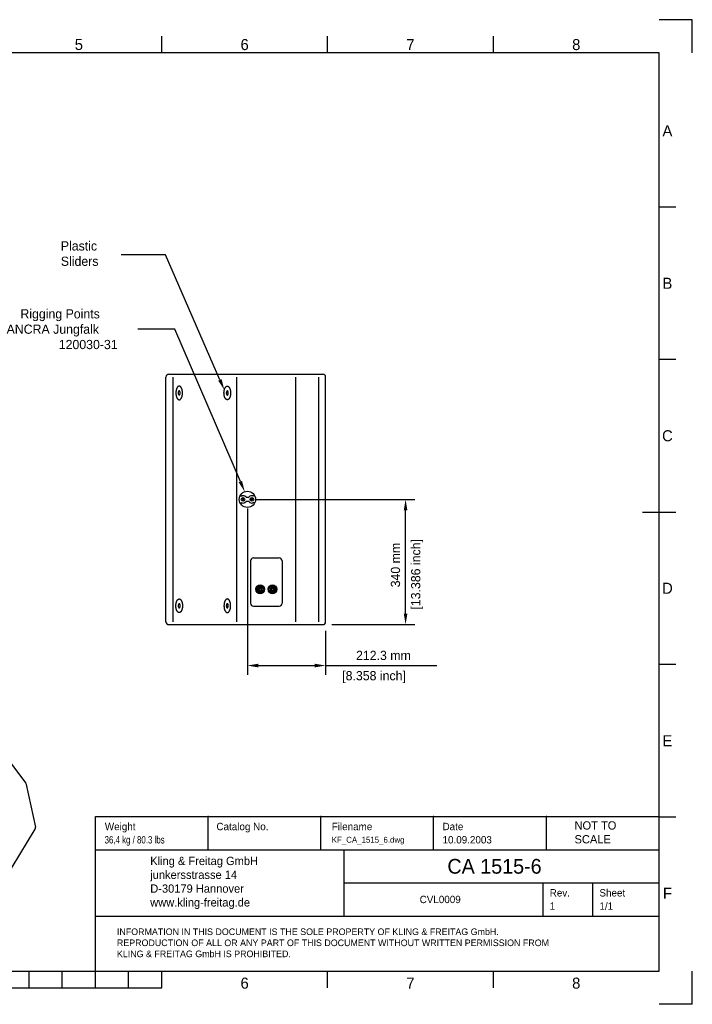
# Model space of a CAD drawing. Extents: x -90 to 3690, y 549 to 3222.
# Tile 2 of 2: x 1864 to 3690, y 549 to 3222. Entities that reach past the tile are written whole.
import ezdxf
from ezdxf.enums import TextEntityAlignment as Align

# ---------------------------------------------------------------- set-up
doc = ezdxf.new("R2010")
doc.units = 0
for name, color, linetype in [('KF_CA_1515_6_DIM', 1, 'CONTINUOUS'), ('KF_CA_1515_6_REAR', 7, 'CONTINUOUS'), ('KF_CA_1515_6_TOP', 7, 'CONTINUOUS'), ('KF_FRAME_025', 7, 'CONTINUOUS'), ('KF_FRAME_050', 6, 'CONTINUOUS'), ('KF_FRAME_070', 5, 'CONTINUOUS'), ('KF_FRAME_200', 8, 'CONTINUOUS')]:
    doc.layers.add(name, color=color, linetype=linetype)

# ---------------------------------------------------------------- blocks, each defined once
blk = doc.blocks.new('KF_CA_1515_6_REAR')
at = {"layer": 'KF_CA_1515_6_REAR'}
for p, q in [((-208.8, 0), (208.8, 0)), ((-216.8, -672), (-216.8, -8)), ((-197.5, -672), (-197.5, -8)), ((-24.4, -672), (-24.4, -8)), ((136, -672), (136, -8)), ((197.9, -672), (197.9, -8)), ((216.8, -672), (216.8, -8)), ((-15.3, -330.5), (-11, -330.5)), ((-9.6, -337.9), (-7.5, -340)), ((-9.6, -342.1), (-7.5, -340)), ((-7.5, -340), (-5.3, -337.9)), ((-7.5, -340), (-5.3, -342.1)), ((6.7, -334.5), (2.4, -334.5)), ((6.7, -345.5), (2.4, -345.5)), ((16.5, -340), (14.4, -337.9)), ((16.5, -340), (14.4, -342.1)), ((18.7, -337.9), (16.5, -340)), ((18.7, -342.1), (16.5, -340)), ((24.4, -330.5), (20.1, -330.5)), ((-15.3, -349.5), (-11, -349.5)), ((24.4, -349.5), (20.1, -349.5)), ((12.8, -507), (12.8, -622)), ((20.8, -499), (90.8, -499)), ((98.8, -507), (98.8, -622)), ((30.1, -581.3), (31.1, -581.3)), ((30.1, -587), (31.1, -587)), ((35.4, -580.5), (35.1, -580.2)), ((35.2, -588.2), (35.5, -587.9)), ((37.3, -582.3), (36.8, -581.8)), ((36.8, -586.5), (37.3, -586)), ((41, -582.2), (41.5, -581.7)), ((41.5, -586.4), (41, -585.9)), ((42.8, -580.4), (43.1, -580)), ((43.2, -588.1), (42.9, -587.8)), ((47.5, -582.2), (48.5, -582.2)), ((47.5, -586), (48.5, -586)), ((63.5, -581.3), (64.5, -581.3)), ((63.5, -587), (64.5, -587)), ((68.8, -580.5), (68.5, -580.2)), ((68.6, -588.2), (68.9, -587.9)), ((70.7, -582.3), (70.2, -581.8)), ((70.2, -586.5), (70.7, -586)), ((74.4, -582.2), (74.9, -581.7)), ((74.9, -586.4), (74.4, -585.9)), ((76.2, -580.4), (76.5, -580)), ((76.6, -588.1), (76.3, -587.8)), ((80.9, -582.2), (81.9, -582.2)), ((80.9, -586), (81.9, -586)), ((20.8, -630), (90.8, -630)), ((-208.8, -680), (208.8, -680))]:
    blk.add_line(p, q, dxfattribs=at)
for points in [[(-180.7, -32.6, 0), (-181.1, -32.7, 0), (-181.6, -32.7, 0), (-182, -32.8, 0), (-182.4, -33, 0), (-182.9, -33.2, 0), (-183.3, -33.4, 0), (-183.7, -33.7, 0), (-184.1, -34, 0), (-184.5, -34.4, 0), (-184.9, -34.8, 0), (-185.3, -35.3, 0), (-185.7, -35.7, 0), (-186, -36.3, 0), (-186.4, -36.8, 0), (-186.7, -37.4, 0), (-187, -38, 0), (-187.4, -38.7, 0), (-187.6, -39.4, 0), (-187.9, -40.1, 0), (-188.2, -40.9, 0), (-188.4, -41.6, 0), (-188.6, -42.4, 0), (-188.8, -43.2, 0), (-189, -44, 0), (-189.2, -44.9, 0), (-189.3, -45.8, 0), (-189.4, -46.6, 0), (-189.5, -47.5, 0), (-189.6, -48.4, 0), (-189.6, -49.3, 0), (-189.7, -50.2, 0), (-189.7, -51.1, 0), (-189.7, -52, 0), (-189.6, -52.9, 0), (-189.6, -53.8, 0), (-189.5, -54.7, 0), (-189.4, -55.6, 0), (-189.3, -56.5, 0), (-189.2, -57.4, 0), (-189, -58.2, 0), (-188.8, -59, 0), (-188.6, -59.9, 0), (-188.4, -60.6, 0), (-188.2, -61.4, 0), (-187.9, -62.1, 0), (-187.6, -62.9, 0), (-187.4, -63.6, 0), (-187, -64.2, 0), (-186.7, -64.8, 0), (-186.4, -65.4, 0), (-186, -66, 0), (-185.7, -66.5, 0), (-185.3, -67, 0), (-184.9, -67.4, 0), (-184.5, -67.9, 0), (-184.1, -68.2, 0), (-183.7, -68.5, 0), (-183.3, -68.8, 0), (-182.9, -69.1, 0), (-182.4, -69.3, 0), (-182, -69.4, 0), (-181.6, -69.5, 0), (-181.1, -69.6, 0), (-180.7, -69.6, 0), (-180.2, -69.6, 0), (-179.8, -69.5, 0), (-179.4, -69.4, 0), (-178.9, -69.3, 0), (-178.5, -69.1, 0), (-178.1, -68.8, 0), (-177.6, -68.5, 0), (-177.2, -68.2, 0), (-176.8, -67.9, 0), (-176.4, -67.4, 0), (-176.1, -67, 0), (-175.7, -66.5, 0), (-175.3, -66, 0), (-175, -65.4, 0), (-174.6, -64.8, 0), (-174.3, -64.2, 0), (-174, -63.6, 0), (-173.7, -62.9, 0), (-173.4, -62.1, 0), (-173.2, -61.4, 0), (-173, -60.6, 0), (-172.7, -59.9, 0), (-172.5, -59, 0), (-172.4, -58.2, 0), (-172.2, -57.4, 0), (-172.1, -56.5, 0), (-171.9, -55.6, 0), (-171.8, -54.7, 0), (-171.8, -53.8, 0), (-171.7, -52.9, 0), (-171.7, -52, 0), (-171.7, -51.1, 0), (-171.7, -50.2, 0), (-171.7, -49.3, 0), (-171.8, -48.4, 0), (-171.8, -47.5, 0), (-171.9, -46.6, 0), (-172.1, -45.8, 0), (-172.2, -44.9, 0), (-172.4, -44, 0), (-172.5, -43.2, 0), (-172.7, -42.4, 0), (-173, -41.6, 0), (-173.2, -40.9, 0), (-173.4, -40.1, 0), (-173.7, -39.4, 0), (-174, -38.7, 0), (-174.3, -38, 0), (-174.6, -37.4, 0), (-175, -36.8, 0), (-175.3, -36.3, 0), (-175.7, -35.7, 0), (-176.1, -35.3, 0), (-176.4, -34.8, 0), (-176.8, -34.4, 0), (-177.2, -34, 0), (-177.6, -33.7, 0), (-178.1, -33.4, 0), (-178.5, -33.2, 0), (-178.9, -33, 0), (-179.4, -32.8, 0), (-179.8, -32.7, 0), (-180.2, -32.7, 0), (-180.7, -32.6, 0)], [(-180.7, -45.6, 0), (-180.8, -45.6, 0), (-180.9, -45.6, 0), (-181.1, -45.6, 0), (-181.2, -45.7, 0), (-181.3, -45.7, 0), (-181.5, -45.8, 0), (-181.6, -45.9, 0), (-181.7, -46, 0), (-181.8, -46.1, 0), (-182, -46.2, 0), (-182.1, -46.4, 0), (-182.2, -46.5, 0), (-182.3, -46.7, 0), (-182.4, -46.8, 0), (-182.5, -47, 0), (-182.6, -47.2, 0), (-182.7, -47.4, 0), (-182.8, -47.6, 0), (-182.8, -47.8, 0), (-182.9, -48, 0), (-183, -48.3, 0), (-183.1, -48.5, 0), (-183.1, -48.8, 0), (-183.2, -49, 0), (-183.2, -49.3, 0), (-183.3, -49.5, 0), (-183.3, -49.8, 0), (-183.3, -50, 0), (-183.4, -50.3, 0), (-183.4, -50.6, 0), (-183.4, -50.9, 0), (-183.4, -51.1, 0), (-183.4, -51.4, 0), (-183.4, -51.7, 0), (-183.4, -51.9, 0), (-183.3, -52.2, 0), (-183.3, -52.5, 0), (-183.3, -52.7, 0), (-183.2, -53, 0), (-183.2, -53.3, 0), (-183.1, -53.5, 0), (-183.1, -53.7, 0), (-183, -54, 0), (-182.9, -54.2, 0), (-182.8, -54.4, 0), (-182.8, -54.7, 0), (-182.7, -54.9, 0), (-182.6, -55.1, 0), (-182.5, -55.2, 0), (-182.4, -55.4, 0), (-182.3, -55.6, 0), (-182.2, -55.7, 0), (-182.1, -55.9, 0), (-182, -56, 0), (-181.8, -56.1, 0), (-181.7, -56.3, 0), (-181.6, -56.4, 0), (-181.5, -56.4, 0), (-181.3, -56.5, 0), (-181.2, -56.6, 0), (-181.1, -56.6, 0), (-180.9, -56.7, 0), (-180.8, -56.7, 0), (-180.7, -56.7, 0), (-180.5, -56.7, 0), (-180.4, -56.7, 0), (-180.3, -56.6, 0), (-180.2, -56.6, 0), (-180, -56.5, 0), (-179.9, -56.4, 0), (-179.8, -56.4, 0), (-179.6, -56.3, 0), (-179.5, -56.1, 0), (-179.4, -56, 0), (-179.3, -55.9, 0), (-179.2, -55.7, 0), (-179.1, -55.6, 0), (-179, -55.4, 0), (-178.9, -55.2, 0), (-178.8, -55.1, 0), (-178.7, -54.9, 0), (-178.6, -54.7, 0), (-178.5, -54.4, 0), (-178.4, -54.2, 0), (-178.4, -54, 0), (-178.3, -53.7, 0), (-178.2, -53.5, 0), (-178.2, -53.3, 0), (-178.1, -53, 0), (-178.1, -52.7, 0), (-178.1, -52.5, 0), (-178, -52.2, 0), (-178, -51.9, 0), (-178, -51.7, 0), (-178, -51.4, 0), (-178, -51.1, 0), (-178, -50.9, 0), (-178, -50.6, 0), (-178, -50.3, 0), (-178, -50, 0), (-178.1, -49.8, 0), (-178.1, -49.5, 0), (-178.1, -49.3, 0), (-178.2, -49, 0), (-178.2, -48.8, 0), (-178.3, -48.5, 0), (-178.4, -48.3, 0), (-178.4, -48, 0), (-178.5, -47.8, 0), (-178.6, -47.6, 0), (-178.7, -47.4, 0), (-178.8, -47.2, 0), (-178.9, -47, 0), (-179, -46.8, 0), (-179.1, -46.7, 0), (-179.2, -46.5, 0), (-179.3, -46.4, 0), (-179.4, -46.2, 0), (-179.5, -46.1, 0), (-179.6, -46, 0), (-179.8, -45.9, 0), (-179.9, -45.8, 0), (-180, -45.7, 0), (-180.2, -45.7, 0), (-180.3, -45.6, 0), (-180.4, -45.6, 0), (-180.5, -45.6, 0), (-180.7, -45.6, 0)], [(-50.1, -32.6, 0), (-49.6, -32.7, 0), (-49.2, -32.7, 0), (-48.8, -32.8, 0), (-48.3, -33, 0), (-47.9, -33.2, 0), (-47.5, -33.4, 0), (-47, -33.7, 0), (-46.6, -34, 0), (-46.2, -34.4, 0), (-45.8, -34.8, 0), (-45.5, -35.3, 0), (-45.1, -35.7, 0), (-44.7, -36.3, 0), (-44.4, -36.8, 0), (-44, -37.4, 0), (-43.7, -38, 0), (-43.4, -38.7, 0), (-43.1, -39.4, 0), (-42.8, -40.1, 0), (-42.6, -40.9, 0), (-42.4, -41.6, 0), (-42.1, -42.4, 0), (-41.9, -43.2, 0), (-41.8, -44, 0), (-41.6, -44.9, 0), (-41.5, -45.8, 0), (-41.3, -46.6, 0), (-41.2, -47.5, 0), (-41.2, -48.4, 0), (-41.1, -49.3, 0), (-41.1, -50.2, 0), (-41.1, -51.1, 0), (-41.1, -52, 0), (-41.1, -52.9, 0), (-41.2, -53.8, 0), (-41.2, -54.7, 0), (-41.3, -55.6, 0), (-41.5, -56.5, 0), (-41.6, -57.4, 0), (-41.8, -58.2, 0), (-41.9, -59, 0), (-42.1, -59.9, 0), (-42.4, -60.6, 0), (-42.6, -61.4, 0), (-42.8, -62.1, 0), (-43.1, -62.9, 0), (-43.4, -63.6, 0), (-43.7, -64.2, 0), (-44, -64.8, 0), (-44.4, -65.4, 0), (-44.7, -66, 0), (-45.1, -66.5, 0), (-45.5, -67, 0), (-45.8, -67.4, 0), (-46.2, -67.9, 0), (-46.6, -68.2, 0), (-47, -68.5, 0), (-47.5, -68.8, 0), (-47.9, -69.1, 0), (-48.3, -69.3, 0), (-48.8, -69.4, 0), (-49.2, -69.5, 0), (-49.6, -69.6, 0), (-50.1, -69.6, 0), (-50.5, -69.6, 0), (-51, -69.5, 0), (-51.4, -69.4, 0), (-51.8, -69.3, 0), (-52.3, -69.1, 0), (-52.7, -68.8, 0), (-53.1, -68.5, 0), (-53.5, -68.2, 0), (-53.9, -67.9, 0), (-54.3, -67.4, 0), (-54.7, -67, 0), (-55.1, -66.5, 0), (-55.4, -66, 0), (-55.8, -65.4, 0), (-56.1, -64.8, 0), (-56.4, -64.2, 0), (-56.8, -63.6, 0), (-57, -62.9, 0), (-57.3, -62.1, 0), (-57.6, -61.4, 0), (-57.8, -60.6, 0), (-58, -59.9, 0), (-58.2, -59, 0), (-58.4, -58.2, 0), (-58.6, -57.4, 0), (-58.7, -56.5, 0), (-58.8, -55.6, 0), (-58.9, -54.7, 0), (-59, -53.8, 0), (-59, -52.9, 0), (-59.1, -52, 0), (-59.1, -51.1, 0), (-59.1, -50.2, 0), (-59, -49.3, 0), (-59, -48.4, 0), (-58.9, -47.5, 0), (-58.8, -46.6, 0), (-58.7, -45.8, 0), (-58.6, -44.9, 0), (-58.4, -44, 0), (-58.2, -43.2, 0), (-58, -42.4, 0), (-57.8, -41.6, 0), (-57.6, -40.9, 0), (-57.3, -40.1, 0), (-57, -39.4, 0), (-56.8, -38.7, 0), (-56.4, -38, 0), (-56.1, -37.4, 0), (-55.8, -36.8, 0), (-55.4, -36.3, 0), (-55.1, -35.7, 0), (-54.7, -35.3, 0), (-54.3, -34.8, 0), (-53.9, -34.4, 0), (-53.5, -34, 0), (-53.1, -33.7, 0), (-52.7, -33.4, 0), (-52.3, -33.2, 0), (-51.8, -33, 0), (-51.4, -32.8, 0), (-51, -32.7, 0), (-50.5, -32.7, 0), (-50.1, -32.6, 0)], [(-50.1, -45.6, 0), (-50.2, -45.6, 0), (-50.3, -45.6, 0), (-50.5, -45.6, 0), (-50.6, -45.7, 0), (-50.7, -45.7, 0), (-50.9, -45.8, 0), (-51, -45.9, 0), (-51.1, -46, 0), (-51.2, -46.1, 0), (-51.4, -46.2, 0), (-51.5, -46.4, 0), (-51.6, -46.5, 0), (-51.7, -46.7, 0), (-51.8, -46.8, 0), (-51.9, -47, 0), (-52, -47.2, 0), (-52.1, -47.4, 0), (-52.2, -47.6, 0), (-52.2, -47.8, 0), (-52.3, -48, 0), (-52.4, -48.3, 0), (-52.5, -48.5, 0), (-52.5, -48.8, 0), (-52.6, -49, 0), (-52.6, -49.3, 0), (-52.7, -49.5, 0), (-52.7, -49.8, 0), (-52.7, -50, 0), (-52.8, -50.3, 0), (-52.8, -50.6, 0), (-52.8, -50.9, 0), (-52.8, -51.1, 0), (-52.8, -51.4, 0), (-52.8, -51.7, 0), (-52.8, -51.9, 0), (-52.7, -52.2, 0), (-52.7, -52.5, 0), (-52.7, -52.7, 0), (-52.6, -53, 0), (-52.6, -53.3, 0), (-52.5, -53.5, 0), (-52.5, -53.7, 0), (-52.4, -54, 0), (-52.3, -54.2, 0), (-52.2, -54.4, 0), (-52.2, -54.7, 0), (-52.1, -54.9, 0), (-52, -55.1, 0), (-51.9, -55.2, 0), (-51.8, -55.4, 0), (-51.7, -55.6, 0), (-51.6, -55.7, 0), (-51.5, -55.9, 0), (-51.4, -56, 0), (-51.2, -56.1, 0), (-51.1, -56.3, 0), (-51, -56.4, 0), (-50.9, -56.4, 0), (-50.7, -56.5, 0), (-50.6, -56.6, 0), (-50.5, -56.6, 0), (-50.3, -56.7, 0), (-50.2, -56.7, 0), (-50.1, -56.7, 0), (-49.9, -56.7, 0), (-49.8, -56.7, 0), (-49.7, -56.6, 0), (-49.6, -56.6, 0), (-49.4, -56.5, 0), (-49.3, -56.4, 0), (-49.2, -56.4, 0), (-49, -56.3, 0), (-48.9, -56.1, 0), (-48.8, -56, 0), (-48.7, -55.9, 0), (-48.6, -55.7, 0), (-48.5, -55.6, 0), (-48.4, -55.4, 0), (-48.3, -55.2, 0), (-48.2, -55.1, 0), (-48.1, -54.9, 0), (-48, -54.7, 0), (-47.9, -54.4, 0), (-47.8, -54.2, 0), (-47.8, -54, 0), (-47.7, -53.7, 0), (-47.6, -53.5, 0), (-47.6, -53.3, 0), (-47.5, -53, 0), (-47.5, -52.7, 0), (-47.5, -52.5, 0), (-47.4, -52.2, 0), (-47.4, -51.9, 0), (-47.4, -51.7, 0), (-47.4, -51.4, 0), (-47.4, -51.1, 0), (-47.4, -50.9, 0), (-47.4, -50.6, 0), (-47.4, -50.3, 0), (-47.4, -50, 0), (-47.5, -49.8, 0), (-47.5, -49.5, 0), (-47.5, -49.3, 0), (-47.6, -49, 0), (-47.6, -48.8, 0), (-47.7, -48.5, 0), (-47.8, -48.3, 0), (-47.8, -48, 0), (-47.9, -47.8, 0), (-48, -47.6, 0), (-48.1, -47.4, 0), (-48.2, -47.2, 0), (-48.3, -47, 0), (-48.4, -46.8, 0), (-48.5, -46.7, 0), (-48.6, -46.5, 0), (-48.7, -46.4, 0), (-48.8, -46.2, 0), (-48.9, -46.1, 0), (-49, -46, 0), (-49.2, -45.9, 0), (-49.3, -45.8, 0), (-49.4, -45.7, 0), (-49.6, -45.7, 0), (-49.7, -45.6, 0), (-49.8, -45.6, 0), (-49.9, -45.6, 0), (-50.1, -45.6, 0)], [(-180.7, -647.4, 0), (-181.1, -647.3, 0), (-181.6, -647.3, 0), (-182, -647.2, 0), (-182.4, -647, 0), (-182.9, -646.8, 0), (-183.3, -646.6, 0), (-183.7, -646.3, 0), (-184.1, -646, 0), (-184.5, -645.6, 0), (-184.9, -645.2, 0), (-185.3, -644.7, 0), (-185.7, -644.3, 0), (-186, -643.7, 0), (-186.4, -643.2, 0), (-186.7, -642.6, 0), (-187, -642, 0), (-187.4, -641.3, 0), (-187.6, -640.6, 0), (-187.9, -639.9, 0), (-188.2, -639.1, 0), (-188.4, -638.4, 0), (-188.6, -637.6, 0), (-188.8, -636.8, 0), (-189, -636, 0), (-189.2, -635.1, 0), (-189.3, -634.2, 0), (-189.4, -633.4, 0), (-189.5, -632.5, 0), (-189.6, -631.6, 0), (-189.6, -630.7, 0), (-189.7, -629.8, 0), (-189.7, -628.9, 0), (-189.7, -628, 0), (-189.6, -627.1, 0), (-189.6, -626.2, 0), (-189.5, -625.3, 0), (-189.4, -624.4, 0), (-189.3, -623.5, 0), (-189.2, -622.6, 0), (-189, -621.8, 0), (-188.8, -621, 0), (-188.6, -620.1, 0), (-188.4, -619.4, 0), (-188.2, -618.6, 0), (-187.9, -617.9, 0), (-187.6, -617.1, 0), (-187.4, -616.4, 0), (-187, -615.8, 0), (-186.7, -615.2, 0), (-186.4, -614.6, 0), (-186, -614, 0), (-185.7, -613.5, 0), (-185.3, -613, 0), (-184.9, -612.6, 0), (-184.5, -612.1, 0), (-184.1, -611.8, 0), (-183.7, -611.5, 0), (-183.3, -611.2, 0), (-182.9, -610.9, 0), (-182.4, -610.7, 0), (-182, -610.6, 0), (-181.6, -610.5, 0), (-181.1, -610.4, 0), (-180.7, -610.4, 0), (-180.2, -610.4, 0), (-179.8, -610.5, 0), (-179.4, -610.6, 0), (-178.9, -610.7, 0), (-178.5, -610.9, 0), (-178.1, -611.2, 0), (-177.6, -611.5, 0), (-177.2, -611.8, 0), (-176.8, -612.1, 0), (-176.4, -612.6, 0), (-176.1, -613, 0), (-175.7, -613.5, 0), (-175.3, -614, 0), (-175, -614.6, 0), (-174.6, -615.2, 0), (-174.3, -615.8, 0), (-174, -616.4, 0), (-173.7, -617.1, 0), (-173.4, -617.9, 0), (-173.2, -618.6, 0), (-173, -619.4, 0), (-172.7, -620.1, 0), (-172.5, -621, 0), (-172.4, -621.8, 0), (-172.2, -622.6, 0), (-172.1, -623.5, 0), (-171.9, -624.4, 0), (-171.8, -625.3, 0), (-171.8, -626.2, 0), (-171.7, -627.1, 0), (-171.7, -628, 0), (-171.7, -628.9, 0), (-171.7, -629.8, 0), (-171.7, -630.7, 0), (-171.8, -631.6, 0), (-171.8, -632.5, 0), (-171.9, -633.4, 0), (-172.1, -634.2, 0), (-172.2, -635.1, 0), (-172.4, -636, 0), (-172.5, -636.8, 0), (-172.7, -637.6, 0), (-173, -638.4, 0), (-173.2, -639.1, 0), (-173.4, -639.9, 0), (-173.7, -640.6, 0), (-174, -641.3, 0), (-174.3, -642, 0), (-174.6, -642.6, 0), (-175, -643.2, 0), (-175.3, -643.7, 0), (-175.7, -644.3, 0), (-176.1, -644.7, 0), (-176.4, -645.2, 0), (-176.8, -645.6, 0), (-177.2, -646, 0), (-177.6, -646.3, 0), (-178.1, -646.6, 0), (-178.5, -646.8, 0), (-178.9, -647, 0), (-179.4, -647.2, 0), (-179.8, -647.3, 0), (-180.2, -647.3, 0), (-180.7, -647.4, 0)], [(-50.1, -647.4, 0), (-49.6, -647.3, 0), (-49.2, -647.3, 0), (-48.8, -647.2, 0), (-48.3, -647, 0), (-47.9, -646.8, 0), (-47.5, -646.6, 0), (-47, -646.3, 0), (-46.6, -646, 0), (-46.2, -645.6, 0), (-45.8, -645.2, 0), (-45.5, -644.7, 0), (-45.1, -644.3, 0), (-44.7, -643.7, 0), (-44.4, -643.2, 0), (-44, -642.6, 0), (-43.7, -642, 0), (-43.4, -641.3, 0), (-43.1, -640.6, 0), (-42.8, -639.9, 0), (-42.6, -639.1, 0), (-42.4, -638.4, 0), (-42.1, -637.6, 0), (-41.9, -636.8, 0), (-41.8, -636, 0), (-41.6, -635.1, 0), (-41.5, -634.2, 0), (-41.3, -633.4, 0), (-41.2, -632.5, 0), (-41.2, -631.6, 0), (-41.1, -630.7, 0), (-41.1, -629.8, 0), (-41.1, -628.9, 0), (-41.1, -628, 0), (-41.1, -627.1, 0), (-41.2, -626.2, 0), (-41.2, -625.3, 0), (-41.3, -624.4, 0), (-41.5, -623.5, 0), (-41.6, -622.6, 0), (-41.8, -621.8, 0), (-41.9, -621, 0), (-42.1, -620.1, 0), (-42.4, -619.4, 0), (-42.6, -618.6, 0), (-42.8, -617.9, 0), (-43.1, -617.1, 0), (-43.4, -616.4, 0), (-43.7, -615.8, 0), (-44, -615.2, 0), (-44.4, -614.6, 0), (-44.7, -614, 0), (-45.1, -613.5, 0), (-45.5, -613, 0), (-45.8, -612.6, 0), (-46.2, -612.1, 0), (-46.6, -611.8, 0), (-47, -611.5, 0), (-47.5, -611.2, 0), (-47.9, -610.9, 0), (-48.3, -610.7, 0), (-48.8, -610.6, 0), (-49.2, -610.5, 0), (-49.6, -610.4, 0), (-50.1, -610.4, 0), (-50.5, -610.4, 0), (-51, -610.5, 0), (-51.4, -610.6, 0), (-51.8, -610.7, 0), (-52.3, -610.9, 0), (-52.7, -611.2, 0), (-53.1, -611.5, 0), (-53.5, -611.8, 0), (-53.9, -612.1, 0), (-54.3, -612.6, 0), (-54.7, -613, 0), (-55.1, -613.5, 0), (-55.4, -614, 0), (-55.8, -614.6, 0), (-56.1, -615.2, 0), (-56.4, -615.8, 0), (-56.8, -616.4, 0), (-57, -617.1, 0), (-57.3, -617.9, 0), (-57.6, -618.6, 0), (-57.8, -619.4, 0), (-58, -620.1, 0), (-58.2, -621, 0), (-58.4, -621.8, 0), (-58.6, -622.6, 0), (-58.7, -623.5, 0), (-58.8, -624.4, 0), (-58.9, -625.3, 0), (-59, -626.2, 0), (-59, -627.1, 0), (-59.1, -628, 0), (-59.1, -628.9, 0), (-59.1, -629.8, 0), (-59, -630.7, 0), (-59, -631.6, 0), (-58.9, -632.5, 0), (-58.8, -633.4, 0), (-58.7, -634.2, 0), (-58.6, -635.1, 0), (-58.4, -636, 0), (-58.2, -636.8, 0), (-58, -637.6, 0), (-57.8, -638.4, 0), (-57.6, -639.1, 0), (-57.3, -639.9, 0), (-57, -640.6, 0), (-56.8, -641.3, 0), (-56.4, -642, 0), (-56.1, -642.6, 0), (-55.8, -643.2, 0), (-55.4, -643.7, 0), (-55.1, -644.3, 0), (-54.7, -644.7, 0), (-54.3, -645.2, 0), (-53.9, -645.6, 0), (-53.5, -646, 0), (-53.1, -646.3, 0), (-52.7, -646.6, 0), (-52.3, -646.8, 0), (-51.8, -647, 0), (-51.4, -647.2, 0), (-51, -647.3, 0), (-50.5, -647.3, 0), (-50.1, -647.4, 0)], [(-180.7, -623.3, 0), (-180.8, -623.3, 0), (-180.9, -623.3, 0), (-181.1, -623.4, 0), (-181.2, -623.4, 0), (-181.3, -623.5, 0), (-181.5, -623.6, 0), (-181.6, -623.6, 0), (-181.7, -623.7, 0), (-181.8, -623.9, 0), (-182, -624, 0), (-182.1, -624.1, 0), (-182.2, -624.3, 0), (-182.3, -624.4, 0), (-182.4, -624.6, 0), (-182.5, -624.8, 0), (-182.6, -624.9, 0), (-182.7, -625.1, 0), (-182.8, -625.4, 0), (-182.8, -625.6, 0), (-182.9, -625.8, 0), (-183, -626, 0), (-183.1, -626.3, 0), (-183.1, -626.5, 0), (-183.2, -626.7, 0), (-183.2, -627, 0), (-183.3, -627.3, 0), (-183.3, -627.5, 0), (-183.3, -627.8, 0), (-183.4, -628.1, 0), (-183.4, -628.3, 0), (-183.4, -628.6, 0), (-183.4, -628.9, 0), (-183.4, -629.1, 0), (-183.4, -629.4, 0), (-183.4, -629.7, 0), (-183.3, -630, 0), (-183.3, -630.2, 0), (-183.3, -630.5, 0), (-183.2, -630.7, 0), (-183.2, -631, 0), (-183.1, -631.2, 0), (-183.1, -631.5, 0), (-183, -631.7, 0), (-182.9, -632, 0), (-182.8, -632.2, 0), (-182.8, -632.4, 0), (-182.7, -632.6, 0), (-182.6, -632.8, 0), (-182.5, -633, 0), (-182.4, -633.2, 0), (-182.3, -633.3, 0), (-182.2, -633.5, 0), (-182.1, -633.6, 0), (-182, -633.8, 0), (-181.8, -633.9, 0), (-181.7, -634, 0), (-181.6, -634.1, 0), (-181.5, -634.2, 0), (-181.3, -634.3, 0), (-181.2, -634.3, 0), (-181.1, -634.4, 0), (-180.9, -634.4, 0), (-180.8, -634.4, 0), (-180.7, -634.4, 0), (-180.5, -634.4, 0), (-180.4, -634.4, 0), (-180.3, -634.4, 0), (-180.2, -634.3, 0), (-180, -634.3, 0), (-179.9, -634.2, 0), (-179.8, -634.1, 0), (-179.6, -634, 0), (-179.5, -633.9, 0), (-179.4, -633.8, 0), (-179.3, -633.6, 0), (-179.2, -633.5, 0), (-179.1, -633.3, 0), (-179, -633.2, 0), (-178.9, -633, 0), (-178.8, -632.8, 0), (-178.7, -632.6, 0), (-178.6, -632.4, 0), (-178.5, -632.2, 0), (-178.4, -632, 0), (-178.4, -631.7, 0), (-178.3, -631.5, 0), (-178.2, -631.2, 0), (-178.2, -631, 0), (-178.1, -630.7, 0), (-178.1, -630.5, 0), (-178.1, -630.2, 0), (-178, -630, 0), (-178, -629.7, 0), (-178, -629.4, 0), (-178, -629.1, 0), (-178, -628.9, 0), (-178, -628.6, 0), (-178, -628.3, 0), (-178, -628.1, 0), (-178, -627.8, 0), (-178.1, -627.5, 0), (-178.1, -627.3, 0), (-178.1, -627, 0), (-178.2, -626.7, 0), (-178.2, -626.5, 0), (-178.3, -626.3, 0), (-178.4, -626, 0), (-178.4, -625.8, 0), (-178.5, -625.6, 0), (-178.6, -625.4, 0), (-178.7, -625.1, 0), (-178.8, -624.9, 0), (-178.9, -624.8, 0), (-179, -624.6, 0), (-179.1, -624.4, 0), (-179.2, -624.3, 0), (-179.3, -624.1, 0), (-179.4, -624, 0), (-179.5, -623.9, 0), (-179.6, -623.7, 0), (-179.8, -623.6, 0), (-179.9, -623.6, 0), (-180, -623.5, 0), (-180.2, -623.4, 0), (-180.3, -623.4, 0), (-180.4, -623.3, 0), (-180.5, -623.3, 0), (-180.7, -623.3, 0)], [(-50.1, -623.3, 0), (-50.2, -623.3, 0), (-50.3, -623.3, 0), (-50.5, -623.4, 0), (-50.6, -623.4, 0), (-50.7, -623.5, 0), (-50.9, -623.6, 0), (-51, -623.6, 0), (-51.1, -623.7, 0), (-51.2, -623.9, 0), (-51.4, -624, 0), (-51.5, -624.1, 0), (-51.6, -624.3, 0), (-51.7, -624.4, 0), (-51.8, -624.6, 0), (-51.9, -624.8, 0), (-52, -624.9, 0), (-52.1, -625.1, 0), (-52.2, -625.4, 0), (-52.2, -625.6, 0), (-52.3, -625.8, 0), (-52.4, -626, 0), (-52.5, -626.3, 0), (-52.5, -626.5, 0), (-52.6, -626.7, 0), (-52.6, -627, 0), (-52.7, -627.3, 0), (-52.7, -627.5, 0), (-52.7, -627.8, 0), (-52.8, -628.1, 0), (-52.8, -628.3, 0), (-52.8, -628.6, 0), (-52.8, -628.9, 0), (-52.8, -629.1, 0), (-52.8, -629.4, 0), (-52.8, -629.7, 0), (-52.7, -630, 0), (-52.7, -630.2, 0), (-52.7, -630.5, 0), (-52.6, -630.7, 0), (-52.6, -631, 0), (-52.5, -631.2, 0), (-52.5, -631.5, 0), (-52.4, -631.7, 0), (-52.3, -632, 0), (-52.2, -632.2, 0), (-52.2, -632.4, 0), (-52.1, -632.6, 0), (-52, -632.8, 0), (-51.9, -633, 0), (-51.8, -633.2, 0), (-51.7, -633.3, 0), (-51.6, -633.5, 0), (-51.5, -633.6, 0), (-51.4, -633.8, 0), (-51.2, -633.9, 0), (-51.1, -634, 0), (-51, -634.1, 0), (-50.9, -634.2, 0), (-50.7, -634.3, 0), (-50.6, -634.3, 0), (-50.5, -634.4, 0), (-50.3, -634.4, 0), (-50.2, -634.4, 0), (-50.1, -634.4, 0), (-49.9, -634.4, 0), (-49.8, -634.4, 0), (-49.7, -634.4, 0), (-49.6, -634.3, 0), (-49.4, -634.3, 0), (-49.3, -634.2, 0), (-49.2, -634.1, 0), (-49, -634, 0), (-48.9, -633.9, 0), (-48.8, -633.8, 0), (-48.7, -633.6, 0), (-48.6, -633.5, 0), (-48.5, -633.3, 0), (-48.4, -633.2, 0), (-48.3, -633, 0), (-48.2, -632.8, 0), (-48.1, -632.6, 0), (-48, -632.4, 0), (-47.9, -632.2, 0), (-47.8, -632, 0), (-47.8, -631.7, 0), (-47.7, -631.5, 0), (-47.6, -631.2, 0), (-47.6, -631, 0), (-47.5, -630.7, 0), (-47.5, -630.5, 0), (-47.5, -630.2, 0), (-47.4, -630, 0), (-47.4, -629.7, 0), (-47.4, -629.4, 0), (-47.4, -629.1, 0), (-47.4, -628.9, 0), (-47.4, -628.6, 0), (-47.4, -628.3, 0), (-47.4, -628.1, 0), (-47.4, -627.8, 0), (-47.5, -627.5, 0), (-47.5, -627.3, 0), (-47.5, -627, 0), (-47.6, -626.7, 0), (-47.6, -626.5, 0), (-47.7, -626.3, 0), (-47.8, -626, 0), (-47.8, -625.8, 0), (-47.9, -625.6, 0), (-48, -625.4, 0), (-48.1, -625.1, 0), (-48.2, -624.9, 0), (-48.3, -624.8, 0), (-48.4, -624.6, 0), (-48.5, -624.4, 0), (-48.6, -624.3, 0), (-48.7, -624.1, 0), (-48.8, -624, 0), (-48.9, -623.9, 0), (-49, -623.7, 0), (-49.2, -623.6, 0), (-49.3, -623.6, 0), (-49.4, -623.5, 0), (-49.6, -623.4, 0), (-49.7, -623.4, 0), (-49.8, -623.3, 0), (-49.9, -623.3, 0), (-50.1, -623.3, 0)]]:
    blk.add_polyline3d(points, dxfattribs=at)
for centre, radius in [((4.5, -340), 22), ((-7.5, -340), 5), ((16.5, -340), 5), ((39.1, -584.1), 12), ((39.1, -584.1), 11.4), ((72.5, -584.1), 12), ((72.5, -584.1), 11.4)]:
    blk.add_circle(centre, radius, dxfattribs=at)
for centre, radius, start, end in [((-208.8, -8), 8, 90, 180), ((208.8, -8), 8, 0, 90), ((-11, -327.5), 3, 270, 285.9424), ((-7.5, -340), 10, 40.8322, 105.9424), ((-7.5, -340), 10, 254.0576, 319.1678), ((2.4, -331.5), 3, 220.8322, 270), ((2.4, -348.5), 3, 90, 139.1678), ((6.7, -331.5), 3, 270, 319.1678), ((6.7, -348.5), 3, 40.8322, 90), ((16.5, -340), 10, 74.0576, 139.1678), ((16.5, -340), 10, 220.8322, 285.9424), ((20.1, -327.5), 3, 254.0576, 270), ((-11, -352.5), 3, 74.0576, 90), ((20.1, -352.5), 3, 90, 105.9424), ((20.8, -507), 8, 90, 180), ((90.8, -507), 8, 0, 90), ((39.1, -584.1), 9.5, 162.5424, 197.4576), ((39.1, -584.1), 8.55, 12.8396, 160.5288), ((39.1, -584.1), 8.55, 199.4712, 347.1604), ((39.1, -584.1), 5.7, 135.8579, 225.8583), ((39.1, -584.1), 5.22, 45.8579, 135.8579), ((39.1, -584.1), 5.22, 225.8583, 315.8579), ((39.1, -584.1), 3.32, 135.8585, 225.8591), ((39.1, -584.1), 2.61, 45.857, 135.8588), ((39.1, -584.1), 2.61, 225.8597, 315.8588), ((39.1, -584.1), 3.32, 315.8585, 45.857), ((39.1, -584.1), 5.7, 315.8579, 45.8578), ((39.1, -584.1), 9.5, 348.463, 11.537), ((72.5, -584.1), 9.5, 162.5424, 197.4576), ((72.5, -584.1), 8.55, 12.8396, 160.5288), ((72.5, -584.1), 8.55, 199.4712, 347.1604), ((72.5, -584.1), 5.7, 135.8579, 225.8583), ((72.5, -584.1), 5.22, 45.8579, 135.8579), ((72.5, -584.1), 5.22, 225.8583, 315.8579), ((72.5, -584.1), 3.32, 135.8585, 225.8591), ((72.5, -584.1), 2.61, 45.857, 135.8588), ((72.5, -584.1), 2.61, 225.8597, 315.8588), ((72.5, -584.1), 3.32, 315.8585, 45.857), ((72.5, -584.1), 5.7, 315.8579, 45.8578), ((72.5, -584.1), 9.5, 348.463, 11.537), ((20.8, -622), 8, 180, 270), ((90.8, -622), 8, 270, 0), ((-208.8, -672), 8, 180, 270), ((208.8, -672), 8, 270, 0)]:
    blk.add_arc(centre, radius, start, end, dxfattribs=at)
blk = doc.blocks.new('KF_CA_1515_6_LAYOUT')
at = {"layer": 'KF_CA_1515_6_DIM'}
for p in [(2466, 509.7), (2772, 509.7), (3078, 509.7), (3384, 509.7)]:
    blk.add_point(p, dxfattribs=at)
at = {"layer": 'KF_FRAME_050'}
for p, q in [((2340, 2583), (2340, 2628)), ((2790, 2583), (2790, 2628)), ((3240, 2583), (3240, 2628)), ((3735, 2164.5), (3690, 2164.5)), ((3735, 1750.5), (3690, 1750.5)), ((3645, 1336.5), (3735, 1336.5)), ((3735, 922.5), (3690, 922.5)), ((3735, 508.5), (3690, 508.5)), ((1980, 45), (1980, 90)), ((2070, 45), (2070, 90)), ((2160, 45), (2160, 90)), ((2250, 45), (2250, 90)), ((2340, 45), (2340, 90)), ((2790, 45), (2790, 90)), ((3240, 45), (3240, 90)), ((1440, 45), (2340, 45))]:
    blk.add_line(p, q, dxfattribs=at)
at = {"layer": 'KF_FRAME_070'}
for p, q in [((3690, 2583), (90, 2583)), ((3690, 90), (3690, 2583)), ((2160, 509.7), (3690, 509.7)), ((2160, 239.7), (2160, 509.7)), ((2466, 419.7), (2466, 509.7)), ((2772, 419.7), (2772, 509.7)), ((3078, 419.7), (3078, 509.7)), ((3384, 419.7), (3384, 509.7)), ((2160, 419.7), (3690, 419.7)), ((2835, 239.7), (2835, 419.7)), ((2835, 329.7), (3690, 329.7)), ((3375, 239.7), (3375, 329.7)), ((3510, 239.7), (3510, 329.7)), ((2160, 239.7), (3690, 239.7)), ((2160, 90), (2160, 239.7)), ((90, 90), (3690, 90))]:
    blk.add_line(p, q, dxfattribs=at)
at = {"layer": 'KF_FRAME_200'}
for p, q in [((3780, 2673), (3690, 2673)), ((3780, 2583), (3780, 2673)), ((3780, 0), (3780, 90)), ((3780, 0), (3690, 0))]:
    blk.add_line(p, q, dxfattribs=at)
at = {"layer": 'KF_CA_1515_6_DIM'}
for s, height, p in [('NOT TO ', 22.5, (3460.3, 474.4)), ('SCALE', 22.5, (3460.3, 436.9)), ('Kling & Freitag GmbH', 22.5, (2308.7, 378)), ('junkersstrasse 14', 22.5, (2308.7, 340.5)), ('D-30179 Hannover', 22.5, (2308.7, 303)), ('www.kling-freitag.de', 22.5, (2308.7, 265.5)), ('INFORMATION IN THIS DOCUMENT IS THE SOLE PROPERTY OF KLING & FREITAG GmbH. ', 18, (2218.3, 188)), ('REPRODUCTION OF ALL OR ANY PART OF THIS DOCUMENT WITHOUT WRITTEN PERMISSION FROM ', 18, (2218.3, 158)), ('KLING & FREITAG GmbH IS PROHIBITED.', 18, (2218.3, 128))]:
    blk.add_text(s, height=height, dxfattribs=at).set_placement(p)
at = {"layer": 'KF_FRAME_025'}
for s, p in [('Weight', (2185.5, 482.7)), ('Catalog No.', (2488.4, 482.7)), ('Filename', (2801.4, 482.7)), ('Date', (3102.1, 482.7)), ('Rev.', (3393, 302.7)), ('Sheet', (3528, 302.7))]:
    blk.add_text(s, height=20, dxfattribs=at).set_placement(p, align=Align.MIDDLE_LEFT)
at = {"layer": 'KF_FRAME_025', "width": 0.8}
blk.add_text('36,4 kg / 80.3 lbs', height=20, dxfattribs=at).set_placement((2184.8, 436.7))
at = {"layer": 'KF_FRAME_025'}
for s, height, p in [('KF_CA_1515_6.dwg', 16, (2801.4, 438.7)), ('10.09.2003', 20, (3102.1, 436.7)), ('1', 20, (3393, 256.7)), ('1/1', 20, (3528, 256.7))]:
    blk.add_text(s, height=height, dxfattribs=at).set_placement(p)
at = {"layer": 'KF_FRAME_050'}
for s, p in [('5', (2115, 2605.5)), ('6', (2565, 2605.5)), ('7', (3015, 2605.5)), ('8', (3465, 2605.5)), ('A', (3712.5, 2371.5)), ('B', (3712.5, 1957.5)), ('C', (3712.5, 1543.5)), ('D', (3712.5, 1129.5)), ('E', (3712.5, 715.5)), ('F', (3712.5, 301.5)), ('6', (2565, 57.5)), ('7', (3015, 57.5)), ('8', (3465, 57.5))]:
    blk.add_text(s, height=30, dxfattribs=at).set_placement(p, align=Align.MIDDLE)
for s, height, p in [('CA 1515-6', 40, (3115.3, 354.7)), ('CVL0009', 20, (3040, 274.7))]:
    blk.add_text(s, height=height, dxfattribs=at).set_placement(p)
blk = doc.blocks.new('KF_CA_1515_6_TOP')
at = {"layer": 'KF_CA_1515_6_TOP'}
for p, q in [((20.3, 411), (-133.3, 364)), ((195.7, 258.3), (28, 409.3)), ((43.8, 403.2), (56.4, 391.8)), ((-197.2, 257.7), (-137.9, 360.4)), ((187, 274.2), (174.4, 285.6)), ((-216.8, 42.2), (-198.2, 254.4)), ((216.8, 42.2), (198.3, 253)), ((-163.4, 209.3), (-163.4, 205.1)), ((-159.4, 187.3), (-159.4, 191.7)), ((-156, 203.6), (-153.9, 201.5)), ((-153.9, 201.5), (-156, 199.4)), ((-151.8, 203.6), (-153.9, 201.5)), ((-153.9, 201.5), (-151.8, 199.4)), ((-148.4, 187.3), (-148.4, 191.7)), ((-144.4, 209.3), (-144.4, 205.1)), ((144.4, 209.3), (144.4, 205.1)), ((148.4, 187.3), (148.4, 191.7)), ((151.8, 203.6), (153.9, 201.5)), ((153.9, 201.5), (151.8, 199.4)), ((156, 203.6), (153.9, 201.5)), ((153.9, 201.5), (156, 199.4)), ((159.4, 187.3), (159.4, 191.7)), ((163.4, 209.3), (163.4, 205.1)), ((-163.4, 169.7), (-163.4, 173.9)), ((-153.9, 177.5), (-156, 179.6)), ((-156, 175.4), (-153.9, 177.5)), ((-153.9, 177.5), (-151.8, 179.6)), ((-151.8, 175.4), (-153.9, 177.5)), ((-144.4, 169.7), (-144.4, 173.9)), ((144.4, 169.7), (144.4, 173.9)), ((153.9, 177.5), (151.8, 179.6)), ((151.8, 175.4), (153.9, 177.5)), ((153.9, 177.5), (156, 179.6)), ((156, 175.4), (153.9, 177.5)), ((163.4, 169.7), (163.4, 173.9)), ((-215.7, 37.4), (-199.9, 11.1)), ((215.7, 37.4), (199.9, 11.1))]:
    blk.add_line(p, q, dxfattribs=at)
for centre, radius in [((-153.9, 189.5), 22), ((-153.9, 201.5), 5), ((153.9, 189.5), 22), ((153.9, 201.5), 5), ((-153.9, 177.5), 5), ((153.9, 177.5), 5)]:
    blk.add_circle(centre, radius, dxfattribs=at)
for centre, radius, start, end in [((22.7, 403.3), 8, 47.9999, 107), ((37.1, 395.8), 10, 48, 114.4218), ((49.7, 384.4), 10, 341.5782, 48), ((-131, 356.4), 8, 107, 150.0001), ((167.7, 278.2), 10, 48, 114.4218), ((180.3, 266.8), 10, 341.5782, 48), ((-190.3, 253.7), 8, 150.0001, 174.9999), ((190.4, 252.3), 8, 5.0001, 47.9999), ((-153.9, 201.5), 10, 164.0576, 229.1678), ((-166.4, 205.1), 3, 344.0576, 0), ((-162.4, 191.7), 3, 0, 49.1678), ((-162.4, 187.3), 3, 310.8322, 0), ((-145.4, 191.7), 3, 130.8322, 180), ((-145.4, 187.3), 3, 180, 229.1678), ((-153.9, 201.5), 10, 310.8322, 15.9424), ((-141.4, 205.1), 3, 180, 195.9424), ((153.9, 201.5), 10, 164.0576, 229.1678), ((141.4, 205.1), 3, 344.0576, 0), ((145.4, 191.7), 3, 0, 49.1678), ((145.4, 187.3), 3, 310.8322, 0), ((162.4, 191.7), 3, 130.8322, 180), ((162.4, 187.3), 3, 180, 229.1678), ((153.9, 201.5), 10, 310.8322, 15.9424), ((166.4, 205.1), 3, 180, 195.9424), ((-153.9, 177.5), 10, 130.8322, 195.9424), ((-166.4, 173.9), 3, 0, 15.9424), ((-153.9, 177.5), 10, 344.0576, 49.1678), ((-141.4, 173.9), 3, 164.0576, 180), ((153.9, 177.5), 10, 130.8322, 195.9424), ((141.4, 173.9), 3, 0, 15.9424), ((153.9, 177.5), 10, 344.0576, 49.1678), ((166.4, 173.9), 3, 164.0576, 180), ((-208.8, 41.5), 8, 174.9999, 211.0007), ((208.8, 41.5), 8, 329.001, 5.0001), ((-189.2, 17.6), 12.5, 211.0007, 266.9305), ((-0.1, 3544.3), 3544.3, 266.9305, 273.0715), ((189.2, 17.6), 12.5, 273.0715, 329.001)]:
    blk.add_arc(centre, radius, start, end, dxfattribs=at)
for p in [(22.7, 411.3), (-216.8, 41.5), (216.8, 41.5)]:
    blk.add_point(p, dxfattribs=at)

msp = doc.modelspace()

# ---------------------------------------------------------------- linework, layer by layer
at = {"layer": 'KF_CA_1515_6_DIM'}
for p, q in [((2259.8, 2583.7), (2139.8, 2583.7)), ((2259.8, 2583.7), (2139.8, 2583.7)), ((2407.7, 2244.1), (2259.8, 2583.7)), ((2285.5, 2381.8), (2184.9, 2381.8)), ((2463.2, 1968), (2285.5, 2381.8)), ((2507.4, 1919.7), (2936.7, 1919.7)), ((2482.4, 1894.7), (2482.4, 1443.6)), ((2911.7, 1609.7), (2911.7, 1889.7)), ((2711.7, 1579.7), (2936.7, 1579.7)), ((2694.7, 1562.7), (2694.7, 1443.6)), ((2512.4, 1468.6), (2664.7, 1468.6)), ((2694.7, 1468.6), (2996.4, 1468.6))]:
    msp.add_line(p, q, dxfattribs=at)
for points in [[(2412.3, 2246.1), (2419.7, 2216.6), (2403.1, 2242.2)], [(2467.8, 1970), (2475.1, 1940.4), (2458.6, 1966)], [(2906.7, 1889.7), (2916.7, 1889.7), (2911.7, 1919.7)], [(2906.7, 1609.7), (2916.7, 1609.7), (2911.7, 1579.7)], [(2512.4, 1473.6), (2512.4, 1463.6), (2482.4, 1468.6)], [(2664.7, 1473.6), (2664.7, 1463.6), (2694.7, 1468.6)]]:
    msp.add_solid(points, dxfattribs=at)

# ---------------------------------------------------------------- block references
msp.add_blockref('KF_CA_1515_6_LAYOUT', (-90.1, 548.9), dxfattribs=at)
at = {"layer": 'KF_CA_1515_6_REAR'}
msp.add_blockref('KF_CA_1515_6_REAR', (2477.9, 2259.7), dxfattribs=at)
at = {"layer": 'KF_CA_1515_6_TOP', "rotation": 222}
msp.add_blockref('KF_CA_1515_6_TOP', (1563.3, 1205.5), dxfattribs=at)

# ---------------------------------------------------------------- texts
at = {"layer": 'KF_CA_1515_6_DIM'}
for s, p in [('Plastic', (1975.9, 2595.3)), ('Sliders', (1975.9, 2553.7)), ('Rigging Points', (1866.2, 2411)), ('ANCRA Jungfalk  ', (1828.7, 2369.3)), ('120030-31', (1970.3, 2327.6)), ('212.3 mm', (2777.2, 1483.6)), ('[8.358 inch]', (2739.7, 1428.6))]:
    msp.add_text(s, height=25, dxfattribs=at).set_placement(p)
for s, p in [('[13.386 inch]', (2951.7, 1620.5)), ('340 mm', (2896.7, 1680.9))]:
    msp.add_text(s, height=25, rotation=90, dxfattribs=at).set_placement(p)

doc.saveas('drawing.dxf')
